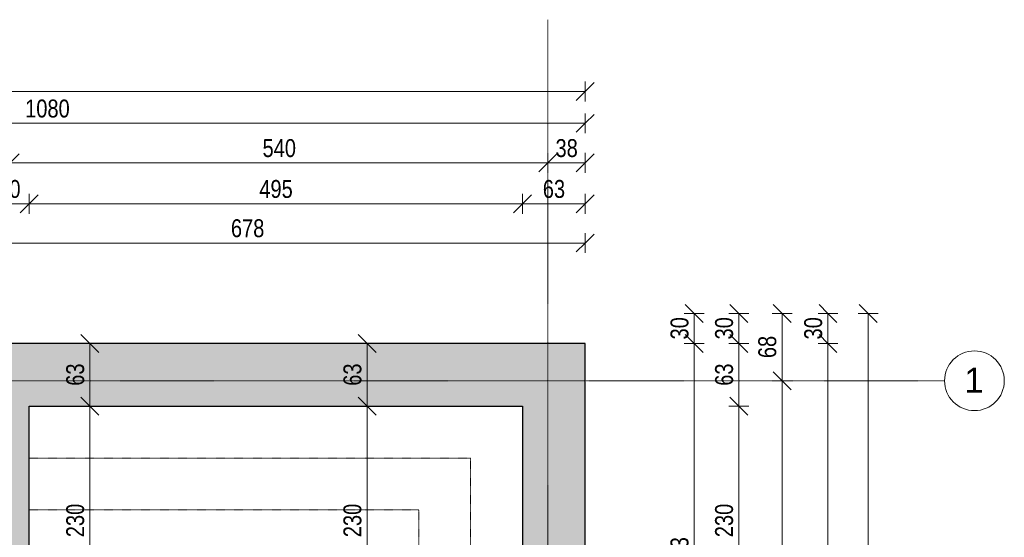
# Model space of a CAD drawing. Header units: centimetres. Extents: x 14852 to 18341, y -10824 to -8518.
# Tile 20 of 20: x 17353 to 18341, y -9037 to -8518. Entities that reach past the tile are written whole.
import ezdxf

# ---------------------------------------------------------------- set-up
doc = ezdxf.new("R2010")
doc.units = ezdxf.units.CM
doc.linetypes.add('Dash', pattern=[0.106, 0.053, -0.053])
doc.linetypes.add('Linia siatki', pattern=[0.9925, 0.47, -0.2175, 0.0875, -0.2175])
for name, color, linetype, lineweight in [('A-ANNO-DIMS', 211, 'Continuous', 9), ('A-ANNO-DIMS-100', 211, 'Continuous', 9), ('A-DETL', 90, 'Continuous', 9), ('A-WALL', 113, 'Continuous', 9), ('A-WALL-PATT', 111, 'Continuous', 25), ('I-WALL', 2, 'Continuous', 9), ('S-GRID', 1, 'Continuous', 9), ('S-GRID-IDEN', 1, 'Continuous', 9)]:
    doc.layers.add(name, color=color, linetype=linetype, lineweight=lineweight)
doc.styles.add('Arial', font='arial.ttf', dxfattribs={"height": 25})
doc.styles.add('Arial_1', font='arial.ttf', dxfattribs={"width": 0.8, "height": 18})
doc.dimstyles.new('Przekątna_-_1_8_mm_Arial', dxfattribs={"dimscale": 30.48, "dimtxt": 18.364669, "dimasz": 0.590551, "dimexe": 0.328084, "dimexo": 0.0625, "dimgap": 0.016404, "dimtad": 1, "dimdec": 0, "dimdsep": 46, "dimtxsty": 'Arial_1', "dimblk1": 'OBLIQUE', "dimblk2": 'OBLIQUE', "dimsah": 1, "dimcen": 0.09, "dimazin": 0, "dimtfac": 1, "dimtdec": 4, "dimtix": 1, "dimtmove": 0, "dimatfit": 3, "dimfxl": 0.328084, "dimfxlon": 1, "dimtvp": 1, "dimtolj": 1, "dimtzin": 0, "dimarcsym": 2})
doc.dimstyles.new('Przekątna_-_1_8_mm_Arial_1', dxfattribs={"dimscale": 30.48, "dimtxt": 18.364669, "dimasz": 0.590551, "dimexe": 0.328084, "dimexo": 0.0625, "dimgap": 0.016404, "dimtad": 1, "dimdec": 0, "dimdsep": 46, "dimtxsty": 'Arial_1', "dimblk1": 'OBLIQUE', "dimblk2": 'OBLIQUE', "dimsah": 1, "dimcen": 0.09, "dimazin": 0, "dimtfac": 1, "dimtdec": 4, "dimtix": 1, "dimtmove": 0, "dimatfit": 3, "dimfxl": 0.328084, "dimfxlon": 1, "dimtvp": 1, "dimtolj": 1, "dimtzin": 0, "dimarcsym": 2})

# ---------------------------------------------------------------- blocks, each defined once
blk = doc.blocks.new('Siatka - M_Symbol siatki - okrąg-11506-6_Poziom posadzka II pietra inwentaryzacja')
at = {"layer": 'S-GRID-IDEN'}
blk.add_circle((0, 0), 0.3, dxfattribs=at)
blk = doc.blocks.new('DIMBLOCK9-6_Poziom posadzka II pietra inwentaryzacja')
at = {"layer": 'A-ANNO-DIMS-100'}
for p, q in [((17242.62, -8741.92), (17242.62, -8731.92)), ((17242.62, -8741.92), (17251.62, -8732.92)), ((17920.62, -8741.92), (17920.62, -8731.92)), ((17920.62, -8741.92), (17929.62, -8732.92)), ((17242.62, -8741.92), (17233.62, -8750.92)), ((17242.62, -8741.92), (17920.62, -8741.92)), ((17242.62, -8741.92), (17242.62, -8751.92)), ((17920.62, -8741.92), (17911.62, -8750.92)), ((17920.62, -8741.92), (17920.62, -8751.92))]:
    blk.add_line(p, q, dxfattribs=at)
at = {"layer": 'A-ANNO-DIMS-100', "color": 0, "insert": (17565.09, -8718.05), "char_height": 18, "width": 39.6677, "attachment_point": 1, "line_spacing_factor": 0.941778, "style": 'Arial_1'}
blk.add_mtext('678', dxfattribs=at)
blk = doc.blocks.new('_Oblique')
at = {"color": 0, "linetype": 'ByBlock', "lineweight": -2}
blk.add_line((-0.5, -0.5), (0.5, 0.5), dxfattribs=at)
blk = doc.blocks.new('DIMBLOCK20-6_Poziom posadzka II pietra inwentaryzacja')
at = {"layer": 'A-ANNO-DIMS-100'}
for p, q in [((17322.62, -8702.51), (17322.62, -8692.51)), ((17322.62, -8702.51), (17331.62, -8693.51)), ((17362.62, -8702.51), (17362.62, -8692.51)), ((17362.62, -8702.51), (17371.62, -8693.51)), ((17322.62, -8702.51), (17313.62, -8711.51)), ((17322.62, -8702.51), (17362.62, -8702.51)), ((17322.62, -8702.51), (17322.62, -8712.51)), ((17362.62, -8702.51), (17353.62, -8711.51)), ((17362.62, -8702.51), (17362.62, -8712.51))]:
    blk.add_line(p, q, dxfattribs=at)
at = {"layer": 'A-ANNO-DIMS-100', "color": 0, "insert": (17331.6, -8678.64), "char_height": 18, "width": 26.4451, "attachment_point": 1, "line_spacing_factor": 0.941778, "style": 'Arial_1'}
blk.add_mtext('40', dxfattribs=at)
blk = doc.blocks.new('DIMBLOCK21-6_Poziom posadzka II pietra inwentaryzacja')
at = {"layer": 'A-ANNO-DIMS-100'}
for p, q in [((17362.62, -8702.51), (17362.62, -8692.51)), ((17362.62, -8702.51), (17371.62, -8693.51)), ((17857.62, -8702.51), (17857.62, -8692.51)), ((17857.62, -8702.51), (17866.62, -8693.51)), ((17362.62, -8702.51), (17353.62, -8711.51)), ((17362.62, -8702.51), (17857.62, -8702.51)), ((17362.62, -8702.51), (17362.62, -8712.51)), ((17857.62, -8702.51), (17848.62, -8711.51)), ((17857.62, -8702.51), (17857.62, -8712.51))]:
    blk.add_line(p, q, dxfattribs=at)
at = {"layer": 'A-ANNO-DIMS-100', "color": 0, "insert": (17593.59, -8678.64), "char_height": 18, "width": 39.6677, "attachment_point": 1, "line_spacing_factor": 0.941778, "style": 'Arial_1'}
blk.add_mtext('495', dxfattribs=at)
blk = doc.blocks.new('DIMBLOCK22-6_Poziom posadzka II pietra inwentaryzacja')
at = {"layer": 'A-ANNO-DIMS-100'}
for p, q in [((17857.62, -8702.51), (17857.62, -8692.51)), ((17857.62, -8702.51), (17866.62, -8693.51)), ((17920.62, -8702.51), (17920.62, -8692.51)), ((17920.62, -8702.51), (17929.62, -8693.51)), ((17857.62, -8702.51), (17848.62, -8711.51)), ((17857.62, -8702.51), (17920.62, -8702.51)), ((17857.62, -8702.51), (17857.62, -8712.51)), ((17920.62, -8702.51), (17911.62, -8711.51)), ((17920.62, -8702.51), (17920.62, -8712.51))]:
    blk.add_line(p, q, dxfattribs=at)
at = {"layer": 'A-ANNO-DIMS-100', "color": 0, "insert": (17878.1, -8678.64), "char_height": 18, "width": 26.4451, "attachment_point": 1, "line_spacing_factor": 0.941778, "style": 'Arial_1'}
blk.add_mtext('63', dxfattribs=at)
blk = doc.blocks.new('DIMBLOCK29-6_Poziom posadzka II pietra inwentaryzacja')
at = {"layer": 'A-ANNO-DIMS-100'}
for p, q in [((17343.62, -8661.49), (17343.62, -8651.49)), ((17343.62, -8661.49), (17352.62, -8652.49)), ((17883.12, -8661.49), (17883.12, -8651.49)), ((17883.12, -8661.49), (17892.12, -8652.49)), ((17343.62, -8661.49), (17334.62, -8670.49)), ((17343.62, -8661.49), (17883.12, -8661.49)), ((17343.62, -8661.49), (17343.62, -8671.49)), ((17883.12, -8661.49), (17874.12, -8670.49)), ((17883.12, -8661.49), (17883.12, -8671.49))]:
    blk.add_line(p, q, dxfattribs=at)
at = {"layer": 'A-ANNO-DIMS-100', "color": 0, "insert": (17596.84, -8637.62), "char_height": 18, "width": 39.6677, "attachment_point": 1, "line_spacing_factor": 0.941778, "style": 'Arial_1'}
blk.add_mtext('540', dxfattribs=at)
blk = doc.blocks.new('DIMBLOCK30-6_Poziom posadzka II pietra inwentaryzacja')
at = {"layer": 'A-ANNO-DIMS-100'}
for p, q in [((17883.12, -8661.49), (17883.12, -8651.49)), ((17883.12, -8661.49), (17892.12, -8652.49)), ((17920.62, -8661.49), (17920.62, -8651.49)), ((17920.62, -8661.49), (17929.62, -8652.49)), ((17883.12, -8661.49), (17874.12, -8670.49)), ((17883.12, -8661.49), (17920.62, -8661.49)), ((17883.12, -8661.49), (17883.12, -8671.49)), ((17920.62, -8661.49), (17911.62, -8670.49)), ((17920.62, -8661.49), (17920.62, -8671.49))]:
    blk.add_line(p, q, dxfattribs=at)
at = {"layer": 'A-ANNO-DIMS-100', "color": 0, "insert": (17890.85, -8637.62), "char_height": 18, "width": 26.4451, "attachment_point": 1, "line_spacing_factor": 0.941778, "style": 'Arial_1'}
blk.add_mtext('38', dxfattribs=at)
blk = doc.blocks.new('DIMBLOCK33-6_Poziom posadzka II pietra inwentaryzacja')
at = {"layer": 'A-ANNO-DIMS-100'}
for p, q in [((16840.62, -8621.77), (16840.62, -8611.77)), ((16840.62, -8621.77), (16849.62, -8612.77)), ((17920.62, -8621.77), (17920.62, -8611.77)), ((17920.62, -8621.77), (17929.62, -8612.77)), ((16840.62, -8621.77), (16831.62, -8630.77)), ((16840.62, -8621.77), (17920.62, -8621.77)), ((16840.62, -8621.77), (16840.62, -8631.77)), ((17920.62, -8621.77), (17911.62, -8630.77)), ((17920.62, -8621.77), (17920.62, -8631.77))]:
    blk.add_line(p, q, dxfattribs=at)
at = {"layer": 'A-ANNO-DIMS-100', "color": 0, "insert": (17358.58, -8597.9), "char_height": 18, "width": 52.8902, "attachment_point": 1, "line_spacing_factor": 0.941778, "style": 'Arial_1'}
blk.add_mtext('1080', dxfattribs=at)
blk = doc.blocks.new('DIMBLOCK34-6_Poziom posadzka II pietra inwentaryzacja')
at = {"layer": 'A-ANNO-DIMS-100'}
for p, q in [((15120.62, -8589.69), (15120.62, -8579.69)), ((15120.62, -8589.69), (15129.62, -8580.69)), ((17920.62, -8589.69), (17920.62, -8579.69)), ((17920.62, -8589.69), (17929.62, -8580.69)), ((15120.62, -8589.69), (15111.62, -8598.69)), ((15120.62, -8589.69), (17920.62, -8589.69)), ((15120.62, -8589.69), (15120.62, -8599.69)), ((17920.62, -8589.69), (17911.62, -8598.69)), ((17920.62, -8589.69), (17920.62, -8599.69))]:
    blk.add_line(p, q, dxfattribs=at)
at = {"layer": 'A-ANNO-DIMS-100', "color": 0, "insert": (16498.58, -8565.83), "char_height": 18, "width": 52.8902, "attachment_point": 1, "line_spacing_factor": 0.941778, "style": 'Arial_1'}
blk.add_mtext('2800', dxfattribs=at)
blk = doc.blocks.new('DIMBLOCK52-6_Poziom posadzka II pietra inwentaryzacja')
at = {"layer": 'A-ANNO-DIMS-100'}
for p, q in [((18030.13, -8842.71), (18021.13, -8833.71)), ((18030.13, -8842.71), (18020.13, -8842.71)), ((18030.13, -9265.71), (18030.13, -8842.71)), ((18030.13, -8842.71), (18039.13, -8851.71)), ((18030.13, -8842.71), (18040.13, -8842.71)), ((18030.13, -9265.71), (18021.13, -9256.71)), ((18030.13, -9265.71), (18020.13, -9265.71)), ((18030.13, -9265.71), (18039.13, -9274.71)), ((18030.13, -9265.71), (18040.13, -9265.71))]:
    blk.add_line(p, q, dxfattribs=at)
at = {"layer": 'A-ANNO-DIMS-100', "color": 0, "insert": (18006.26, -9070.74), "char_height": 18, "width": 39.6677, "attachment_point": 1, "rotation": 90, "line_spacing_factor": 0.941778, "style": 'Arial_1'}
blk.add_mtext('423', dxfattribs=at)
blk = doc.blocks.new('DIMBLOCK53-6_Poziom posadzka II pietra inwentaryzacja')
at = {"layer": 'A-ANNO-DIMS-100'}
for p, q in [((18030.13, -8812.71), (18021.13, -8803.71)), ((18030.13, -8812.71), (18020.13, -8812.71)), ((18030.13, -8842.71), (18030.13, -8812.71)), ((18030.13, -8812.71), (18039.13, -8821.71)), ((18030.13, -8812.71), (18040.13, -8812.71)), ((18030.13, -8842.71), (18021.13, -8833.71)), ((18030.13, -8842.71), (18020.13, -8842.71)), ((18030.13, -8842.71), (18039.13, -8851.71)), ((18030.13, -8842.71), (18040.13, -8842.71))]:
    blk.add_line(p, q, dxfattribs=at)
at = {"layer": 'A-ANNO-DIMS-100', "color": 0, "insert": (18006.26, -8838.73), "char_height": 18, "width": 26.4451, "attachment_point": 1, "rotation": 90, "line_spacing_factor": 0.941778, "style": 'Arial_1'}
blk.add_mtext('30', dxfattribs=at)
blk = doc.blocks.new('DIMBLOCK59-6_Poziom posadzka II pietra inwentaryzacja')
at = {"layer": 'A-ANNO-DIMS-100'}
for p, q in [((18074.85, -8905.71), (18065.85, -8896.71)), ((18074.85, -8905.71), (18064.85, -8905.71)), ((18074.85, -9135.71), (18074.85, -8905.71)), ((18074.85, -8905.71), (18083.85, -8914.71)), ((18074.85, -8905.71), (18084.85, -8905.71)), ((18074.85, -9135.71), (18065.85, -9126.71)), ((18074.85, -9135.71), (18064.85, -9135.71)), ((18074.85, -9135.71), (18083.85, -9144.71)), ((18074.85, -9135.71), (18084.85, -9135.71))]:
    blk.add_line(p, q, dxfattribs=at)
at = {"layer": 'A-ANNO-DIMS-100', "color": 0, "insert": (18050.98, -9037.24), "char_height": 18, "width": 39.6677, "attachment_point": 1, "rotation": 90, "line_spacing_factor": 0.941778, "style": 'Arial_1'}
blk.add_mtext('230', dxfattribs=at)
blk = doc.blocks.new('DIMBLOCK60-6_Poziom posadzka II pietra inwentaryzacja')
at = {"layer": 'A-ANNO-DIMS-100'}
for p, q in [((18074.85, -8842.71), (18065.85, -8833.71)), ((18074.85, -8842.71), (18064.85, -8842.71)), ((18074.85, -8905.71), (18074.85, -8842.71)), ((18074.85, -8842.71), (18083.85, -8851.71)), ((18074.85, -8842.71), (18084.85, -8842.71)), ((18074.85, -8905.71), (18065.85, -8896.71)), ((18074.85, -8905.71), (18064.85, -8905.71)), ((18074.85, -8905.71), (18083.85, -8914.71)), ((18074.85, -8905.71), (18084.85, -8905.71))]:
    blk.add_line(p, q, dxfattribs=at)
at = {"layer": 'A-ANNO-DIMS-100', "color": 0, "insert": (18050.98, -8885.23), "char_height": 18, "width": 26.4451, "attachment_point": 1, "rotation": 90, "line_spacing_factor": 0.941778, "style": 'Arial_1'}
blk.add_mtext('63', dxfattribs=at)
blk = doc.blocks.new('DIMBLOCK61-6_Poziom posadzka II pietra inwentaryzacja')
at = {"layer": 'A-ANNO-DIMS-100'}
for p, q in [((18074.85, -8812.71), (18065.85, -8803.71)), ((18074.85, -8812.71), (18064.85, -8812.71)), ((18074.85, -8842.71), (18074.85, -8812.71)), ((18074.85, -8812.71), (18083.85, -8821.71)), ((18074.85, -8812.71), (18084.85, -8812.71)), ((18074.85, -8842.71), (18065.85, -8833.71)), ((18074.85, -8842.71), (18064.85, -8842.71)), ((18074.85, -8842.71), (18083.85, -8851.71)), ((18074.85, -8842.71), (18084.85, -8842.71))]:
    blk.add_line(p, q, dxfattribs=at)
at = {"layer": 'A-ANNO-DIMS-100', "color": 0, "insert": (18050.98, -8838.73), "char_height": 18, "width": 26.4451, "attachment_point": 1, "rotation": 90, "line_spacing_factor": 0.941778, "style": 'Arial_1'}
blk.add_mtext('30', dxfattribs=at)
blk = doc.blocks.new('DIMBLOCK66-6_Poziom posadzka II pietra inwentaryzacja')
at = {"layer": 'A-ANNO-DIMS-100'}
for p, q in [((18118.22, -8880.21), (18109.22, -8871.21)), ((18118.22, -8880.21), (18108.22, -8880.21)), ((18118.22, -9368.71), (18118.22, -8880.21)), ((18118.22, -8880.21), (18127.22, -8889.21)), ((18118.22, -8880.21), (18128.22, -8880.21)), ((18118.22, -9368.71), (18109.22, -9359.71)), ((18118.22, -9368.71), (18108.22, -9368.71)), ((18118.22, -9368.71), (18127.22, -9377.71)), ((18118.22, -9368.71), (18128.22, -9368.71))]:
    blk.add_line(p, q, dxfattribs=at)
at = {"layer": 'A-ANNO-DIMS-100', "color": 0, "insert": (18094.36, -9140.99), "char_height": 18, "width": 39.6677, "attachment_point": 1, "rotation": 90, "line_spacing_factor": 0.941778, "style": 'Arial_1'}
blk.add_mtext('489', dxfattribs=at)
blk = doc.blocks.new('DIMBLOCK67-6_Poziom posadzka II pietra inwentaryzacja')
at = {"layer": 'A-ANNO-DIMS-100'}
for p, q in [((18118.22, -8812.71), (18109.22, -8803.71)), ((18118.22, -8812.71), (18108.22, -8812.71)), ((18118.22, -8880.21), (18118.22, -8812.71)), ((18118.22, -8812.71), (18127.22, -8821.71)), ((18118.22, -8812.71), (18128.22, -8812.71)), ((18118.22, -8880.21), (18109.22, -8871.21)), ((18118.22, -8880.21), (18108.22, -8880.21)), ((18118.22, -8880.21), (18127.22, -8889.21)), ((18118.22, -8880.21), (18128.22, -8880.21))]:
    blk.add_line(p, q, dxfattribs=at)
at = {"layer": 'A-ANNO-DIMS-100', "color": 0, "insert": (18094.36, -8857.48), "char_height": 18, "width": 26.4451, "attachment_point": 1, "rotation": 90, "line_spacing_factor": 0.941778, "style": 'Arial_1'}
blk.add_mtext('68', dxfattribs=at)
blk = doc.blocks.new('DIMBLOCK68-6_Poziom posadzka II pietra inwentaryzacja')
at = {"layer": 'A-ANNO-DIMS-100'}
for p, q in [((18164.29, -8842.71), (18155.29, -8833.71)), ((18164.29, -8842.71), (18154.29, -8842.71)), ((18164.29, -10415.71), (18164.29, -8842.71)), ((18164.29, -8842.71), (18173.29, -8851.71)), ((18164.29, -8842.71), (18174.29, -8842.71)), ((18164.29, -10415.71), (18155.29, -10406.71)), ((18164.29, -10415.71), (18154.29, -10415.71)), ((18164.29, -10415.71), (18173.29, -10424.71)), ((18164.29, -10415.71), (18174.29, -10415.71))]:
    blk.add_line(p, q, dxfattribs=at)
at = {"layer": 'A-ANNO-DIMS-100', "color": 0, "insert": (18140.42, -9651.25), "char_height": 18, "width": 52.8902, "attachment_point": 1, "rotation": 90, "line_spacing_factor": 0.941778, "style": 'Arial_1'}
blk.add_mtext('1573', dxfattribs=at)
blk = doc.blocks.new('DIMBLOCK69-6_Poziom posadzka II pietra inwentaryzacja')
at = {"layer": 'A-ANNO-DIMS-100'}
for p, q in [((18164.29, -8812.71), (18155.29, -8803.71)), ((18164.29, -8812.71), (18154.29, -8812.71)), ((18164.29, -8842.71), (18164.29, -8812.71)), ((18164.29, -8812.71), (18173.29, -8821.71)), ((18164.29, -8812.71), (18174.29, -8812.71)), ((18164.29, -8842.71), (18155.29, -8833.71)), ((18164.29, -8842.71), (18154.29, -8842.71)), ((18164.29, -8842.71), (18173.29, -8851.71)), ((18164.29, -8842.71), (18174.29, -8842.71))]:
    blk.add_line(p, q, dxfattribs=at)
at = {"layer": 'A-ANNO-DIMS-100', "color": 0, "insert": (18140.42, -8838.73), "char_height": 18, "width": 26.4451, "attachment_point": 1, "rotation": 90, "line_spacing_factor": 0.941778, "style": 'Arial_1'}
blk.add_mtext('30', dxfattribs=at)
blk = doc.blocks.new('DIMBLOCK70-6_Poziom posadzka II pietra inwentaryzacja')
at = {"layer": 'A-ANNO-DIMS-100'}
for p, q in [((18204.62, -8812.71), (18195.62, -8803.71)), ((18204.62, -8812.71), (18194.62, -8812.71)), ((18204.62, -10415.71), (18204.62, -8812.71)), ((18204.62, -8812.71), (18213.62, -8821.71)), ((18204.62, -8812.71), (18214.62, -8812.71)), ((18204.62, -10415.71), (18195.62, -10406.71)), ((18204.62, -10415.71), (18194.62, -10415.71)), ((18204.62, -10415.71), (18213.62, -10424.71)), ((18204.62, -10415.71), (18214.62, -10415.71))]:
    blk.add_line(p, q, dxfattribs=at)
at = {"layer": 'A-ANNO-DIMS-100', "color": 0, "insert": (18180.75, -9636.25), "char_height": 18, "width": 52.8902, "attachment_point": 1, "rotation": 90, "line_spacing_factor": 0.941778, "style": 'Arial_1'}
blk.add_mtext('1603', dxfattribs=at)
blk = doc.blocks.new('DIMBLOCK267-6_Poziom posadzka II pietra inwentaryzacja')
at = {"layer": 'A-ANNO-DIMS-100'}
for p, q in [((17423.64, -8905.71), (17414.64, -8896.71)), ((17423.64, -8905.71), (17413.64, -8905.71)), ((17423.64, -9135.71), (17423.64, -8905.71)), ((17423.64, -8905.71), (17432.64, -8914.71)), ((17423.64, -8905.71), (17433.64, -8905.71)), ((17423.64, -9135.71), (17414.64, -9126.71)), ((17423.64, -9135.71), (17413.64, -9135.71)), ((17423.64, -9135.71), (17432.64, -9144.71)), ((17423.64, -9135.71), (17433.64, -9135.71))]:
    blk.add_line(p, q, dxfattribs=at)
at = {"layer": 'A-ANNO-DIMS-100', "color": 0, "insert": (17399.78, -9037.24), "char_height": 18, "width": 39.6677, "attachment_point": 1, "rotation": 90, "line_spacing_factor": 0.941778, "style": 'Arial_1'}
blk.add_mtext('230', dxfattribs=at)
blk = doc.blocks.new('DIMBLOCK268-6_Poziom posadzka II pietra inwentaryzacja')
at = {"layer": 'A-ANNO-DIMS-100'}
for p, q in [((17423.64, -8842.71), (17414.64, -8833.71)), ((17423.64, -8842.71), (17413.64, -8842.71)), ((17423.64, -8905.71), (17423.64, -8842.71)), ((17423.64, -8842.71), (17432.64, -8851.71)), ((17423.64, -8842.71), (17433.64, -8842.71)), ((17423.64, -8905.71), (17414.64, -8896.71)), ((17423.64, -8905.71), (17413.64, -8905.71)), ((17423.64, -8905.71), (17432.64, -8914.71)), ((17423.64, -8905.71), (17433.64, -8905.71))]:
    blk.add_line(p, q, dxfattribs=at)
at = {"layer": 'A-ANNO-DIMS-100', "color": 0, "insert": (17399.78, -8885.23), "char_height": 18, "width": 26.4451, "attachment_point": 1, "rotation": 90, "line_spacing_factor": 0.941778, "style": 'Arial_1'}
blk.add_mtext('63', dxfattribs=at)
blk = doc.blocks.new('DIMBLOCK269-6_Poziom posadzka II pietra inwentaryzacja')
at = {"layer": 'A-ANNO-DIMS-100'}
for p, q in [((17701.88, -8842.71), (17692.88, -8833.71)), ((17701.88, -8842.71), (17691.88, -8842.71)), ((17701.88, -8842.71), (17701.88, -8905.71)), ((17701.88, -8842.71), (17710.88, -8851.71)), ((17701.88, -8842.71), (17711.88, -8842.71)), ((17701.88, -8905.71), (17692.88, -8896.71)), ((17701.88, -8905.71), (17691.88, -8905.71)), ((17701.88, -8905.71), (17710.88, -8914.71)), ((17701.88, -8905.71), (17711.88, -8905.71))]:
    blk.add_line(p, q, dxfattribs=at)
at = {"layer": 'A-ANNO-DIMS-100', "color": 0, "insert": (17678.01, -8885.23), "char_height": 18, "width": 26.4451, "attachment_point": 1, "rotation": 90, "line_spacing_factor": 0.941778, "style": 'Arial_1'}
blk.add_mtext('63', dxfattribs=at)
blk = doc.blocks.new('DIMBLOCK270-6_Poziom posadzka II pietra inwentaryzacja')
at = {"layer": 'A-ANNO-DIMS-100'}
for p, q in [((17701.88, -8905.71), (17692.88, -8896.71)), ((17701.88, -8905.71), (17691.88, -8905.71)), ((17701.88, -8905.71), (17701.88, -9135.71)), ((17701.88, -8905.71), (17710.88, -8914.71)), ((17701.88, -8905.71), (17711.88, -8905.71)), ((17701.88, -9135.71), (17692.88, -9126.71)), ((17701.88, -9135.71), (17691.88, -9135.71)), ((17701.88, -9135.71), (17710.88, -9144.71)), ((17701.88, -9135.71), (17711.88, -9135.71))]:
    blk.add_line(p, q, dxfattribs=at)
at = {"layer": 'A-ANNO-DIMS-100', "color": 0, "insert": (17678.01, -9037.24), "char_height": 18, "width": 39.6677, "attachment_point": 1, "rotation": 90, "line_spacing_factor": 0.941778, "style": 'Arial_1'}
blk.add_mtext('230', dxfattribs=at)

msp = doc.modelspace()

# ---------------------------------------------------------------- hatches: boundary and pattern name
at = {"layer": 'A-WALL-PATT', "lineweight": 9}
msp.add_hatch(color=256, dxfattribs=at).paths.add_polyline_path([(17857.62, -8905.71), (17857.62, -8842.71), (17340.62, -8842.71), (17340.62, -8905.71), (17499.49, -8905.71)])
h = msp.add_hatch(color=256, dxfattribs=at)
h.paths.add_polyline_path([(17920.62, -10352.71), (17920.62, -9652.71), (17857.62, -9652.71), (17857.62, -10352.71)])
h.paths.add_polyline_path([(17920.62, -9612.71), (17920.62, -9305.71), (17857.62, -9305.71), (17857.62, -9612.71), (17871.59, -9612.71)])
h.paths.add_polyline_path([(17871.59, -9265.71), (17920.62, -9265.71), (17920.62, -8842.71), (17857.62, -8842.71), (17857.62, -9265.71), (17860.16, -9265.71)])
h = msp.add_hatch(color=256, dxfattribs=at)
h.paths.add_polyline_path([(17342.62, -10352.71), (17362.62, -10352.71), (17362.62, -9553.71), (17322.62, -9553.71), (17322.62, -10352.71)])
h.paths.add_polyline_path([(17326.12, -9463.71), (17362.62, -9463.71), (17362.62, -9408.71), (17322.62, -9408.71), (17322.62, -9463.71)])
h.paths.add_polyline_path([(17362.62, -9396.71), (17362.62, -8905.71), (17322.62, -8905.71), (17322.62, -9396.71), (17342.62, -9396.71)])

# ---------------------------------------------------------------- linework, layer by layer
at = {"layer": 'A-DETL', "linetype": 'Dash'}
for p, q in [((17805.63, -8957.75), (17362.63, -8957.75)), ((17805.63, -8957.75), (17805.63, -10300.75)), ((17753.63, -9009.75), (17362.63, -9009.75)), ((17753.63, -9009.75), (17753.63, -10248.75))]:
    msp.add_line(p, q, dxfattribs=at)
at = {"layer": 'A-WALL', "lineweight": 25}
for p, q in [((17920.62, -8842.71), (17242.62, -8842.71)), ((17920.62, -9265.71), (17920.62, -8842.71)), ((17362.62, -8905.71), (17857.62, -8905.71)), ((17857.62, -8905.71), (17857.62, -9135.71))]:
    msp.add_line(p, q, dxfattribs=at)
at = {"layer": 'I-WALL', "lineweight": 25}
msp.add_line((17362.62, -9135.71), (17362.62, -8905.71), dxfattribs=at)
at = {"layer": 'S-GRID', "linetype": 'Linia siatki'}
for p, q in [((17883.12, -8517.72), (17883.12, -10764.35)), ((14852.38, -8880.21), (18281.26, -8880.21))]:
    msp.add_line(p, q, dxfattribs=at)

# ---------------------------------------------------------------- block references
at = {"layer": 'S-GRID-IDEN', "xscale": 99.99999999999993, "yscale": 99.99999999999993, "zscale": 99.99999999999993, "rotation": 269.9999999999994}
msp.add_blockref('Siatka - M_Symbol siatki - okrąg-11506-6_Poziom posadzka II pietra inwentaryzacja', (18311.26, -8880.21), dxfattribs=at)

# ---------------------------------------------------------------- dimensions: what is measured, and where the dimension line sits
at = {"layer": 'A-ANNO-DIMS'}
for base, p1, p2, override, picture, middle in [((17920.62, -8589.69), (15120.62, -8599.69), (17920.62, -8599.69), {"dimpost": '<>', "dimfxl": 2800}, 'DIMBLOCK34-6_Poziom posadzka II pietra inwentaryzacja', (16520.62, -8580)), ((17920.62, -8621.77), (16840.62, -8631.77), (17920.62, -8631.77), {"dimpost": '<>', "dimfxl": 1080}, 'DIMBLOCK33-6_Poziom posadzka II pietra inwentaryzacja', (17380.62, -8612.08)), ((17883.12255481, -8661.48902602), (17343.62255481, -8651.48902602), (17883.12255481, -8651.48902602), {"dimpost": '<>', "dimfxl": 539.5}, 'DIMBLOCK29-6_Poziom posadzka II pietra inwentaryzacja', (17613.37255481, -8651.79871218)), ((17920.62255481, -8661.48902602), (17883.12255481, -8651.48902602), (17920.62255481, -8671.48902602), {"dimpost": '<>', "dimfxl": 42.5}, 'DIMBLOCK30-6_Poziom posadzka II pietra inwentaryzacja', (17901.87255481, -8651.79257303)), ((17362.62, -8702.51), (17322.62, -8712.51), (17362.62, -8712.51), {"dimpost": '<>', "dimfxl": 40}, 'DIMBLOCK20-6_Poziom posadzka II pietra inwentaryzacja', (17342.62, -8692.82)), ((17857.62, -8702.51), (17362.62, -8712.51), (17857.62, -8712.51), {"dimpost": '<>', "dimfxl": 495}, 'DIMBLOCK21-6_Poziom posadzka II pietra inwentaryzacja', (17610.12, -8692.82)), ((17920.62, -8702.51), (17857.62, -8712.51), (17920.62, -8712.51), {"dimpost": '<>', "dimfxl": 63}, 'DIMBLOCK22-6_Poziom posadzka II pietra inwentaryzacja', (17889.12, -8692.81)), ((17920.62, -8741.92), (17242.62, -8751.92), (17920.62, -8751.92), {"dimpost": '<>', "dimfxl": 678}, 'DIMBLOCK9-6_Poziom posadzka II pietra inwentaryzacja', (17581.62, -8732.23))]:
    dim = msp.add_linear_dim(base=base, p1=p1, p2=p2, dimstyle='Przekątna_-_1_8_mm_Arial', override=override, dxfattribs=at)
    dim.commit()
    dim.dimension.update_dxf_attribs({"geometry": picture, "text_midpoint": middle})
for base, p1, p2, dimstyle, override, picture, middle in [((18030.13, -8812.71), (18020.13, -8842.71), (18020.13, -8812.71), 'Przekątna_-_1_8_mm_Arial', {"dimpost": '<>', "dimfxl": 30}, 'DIMBLOCK53-6_Poziom posadzka II pietra inwentaryzacja', (18020.43, -8827.71)), ((18074.85, -8812.71), (18064.85, -8842.71), (18064.85, -8812.71), 'Przekątna_-_1_8_mm_Arial', {"dimpost": '<>', "dimfxl": 30}, 'DIMBLOCK61-6_Poziom posadzka II pietra inwentaryzacja', (18065.16, -8827.71)), ((18118.22341241, -8812.7148915), (18108.22341241, -8880.2148915), (18108.22341241, -8812.7148915), 'Przekątna_-_1_8_mm_Arial', {"dimpost": '<>', "dimfxl": 67.5}, 'DIMBLOCK67-6_Poziom posadzka II pietra inwentaryzacja', (18108.53309858, -8846.4648915)), ((18164.29, -8812.71), (18154.29, -8842.71), (18154.29, -8812.71), 'Przekątna_-_1_8_mm_Arial', {"dimpost": '<>', "dimfxl": 30}, 'DIMBLOCK69-6_Poziom posadzka II pietra inwentaryzacja', (18154.59, -8827.71)), ((18204.62, -8812.71), (18194.62, -10415.71), (18194.62, -8812.71), 'Przekątna_-_1_8_mm_Arial', {"dimpost": '<>', "dimfxl": 1603}, 'DIMBLOCK70-6_Poziom posadzka II pietra inwentaryzacja', (18194.92, -9614.21)), ((17423.64, -8842.71), (17413.64, -8905.71), (17413.64, -8842.71), 'Przekątna_-_1_8_mm_Arial_1', {"dimpost": '<>', "dimfxl": 63}, 'DIMBLOCK268-6_Poziom posadzka II pietra inwentaryzacja', (17413.95, -8874.21)), ((17701.88, -8905.71), (17711.88, -8842.71), (17711.88, -8905.71), 'Przekątna_-_1_8_mm_Arial_1', {"dimpost": '<>', "dimfxl": 63}, 'DIMBLOCK269-6_Poziom posadzka II pietra inwentaryzacja', (17692.18, -8874.21)), ((18030.13, -8842.71), (18020.13, -9265.71), (18020.13, -8842.71), 'Przekątna_-_1_8_mm_Arial', {"dimpost": '<>', "dimfxl": 423}, 'DIMBLOCK52-6_Poziom posadzka II pietra inwentaryzacja', (18020.43, -9054.21)), ((18074.85, -8842.71), (18064.85, -8905.71), (18064.85, -8842.71), 'Przekątna_-_1_8_mm_Arial', {"dimpost": '<>', "dimfxl": 63}, 'DIMBLOCK60-6_Poziom posadzka II pietra inwentaryzacja', (18065.16, -8874.21)), ((18164.29, -8842.71), (18154.29, -10415.71), (18154.29, -8842.71), 'Przekątna_-_1_8_mm_Arial', {"dimpost": '<>', "dimfxl": 1573}, 'DIMBLOCK68-6_Poziom posadzka II pietra inwentaryzacja', (18154.59, -9629.21)), ((18118.22341241, -8880.2148915), (18108.22341241, -9368.7148915), (18108.22341241, -8880.2148915), 'Przekątna_-_1_8_mm_Arial', {"dimpost": '<>', "dimfxl": 488.5}, 'DIMBLOCK66-6_Poziom posadzka II pietra inwentaryzacja', (18108.53309858, -9124.4648915)), ((17423.64, -8905.71), (17413.64, -9135.71), (17413.64, -8905.71), 'Przekątna_-_1_8_mm_Arial_1', {"dimpost": '<>', "dimfxl": 230}, 'DIMBLOCK267-6_Poziom posadzka II pietra inwentaryzacja', (17413.95, -9020.71)), ((17701.88, -9135.71), (17711.88, -8905.71), (17711.88, -9135.71), 'Przekątna_-_1_8_mm_Arial_1', {"dimpost": '<>', "dimfxl": 230}, 'DIMBLOCK270-6_Poziom posadzka II pietra inwentaryzacja', (17692.18, -9020.71)), ((18074.85, -8905.71), (18064.85, -9135.71), (18064.85, -8905.71), 'Przekątna_-_1_8_mm_Arial', {"dimpost": '<>', "dimfxl": 230}, 'DIMBLOCK59-6_Poziom posadzka II pietra inwentaryzacja', (18065.16, -9020.71))]:
    dim = msp.add_linear_dim(base=base, p1=p1, p2=p2, angle=90, dimstyle=dimstyle, override=override, dxfattribs=at)
    dim.commit()
    dim.dimension.update_dxf_attribs({"geometry": picture, "text_midpoint": middle})

# ---------------------------------------------------------------- next in the draw order: texts
at = {"layer": 'S-GRID-IDEN', "insert": (18301.05, -8867.1), "char_height": 25, "width": 23.2489, "attachment_point": 1, "style": 'Arial', "bg_fill": 3, "box_fill_scale": 1.25, "bg_fill_color": 256, "bg_fill_true_color": 13158600, "bg_fill_transparency": 0}
msp.add_mtext('\\fArial|b0|i0|c238|p34|;1', dxfattribs=at)

doc.saveas('drawing.dxf')
